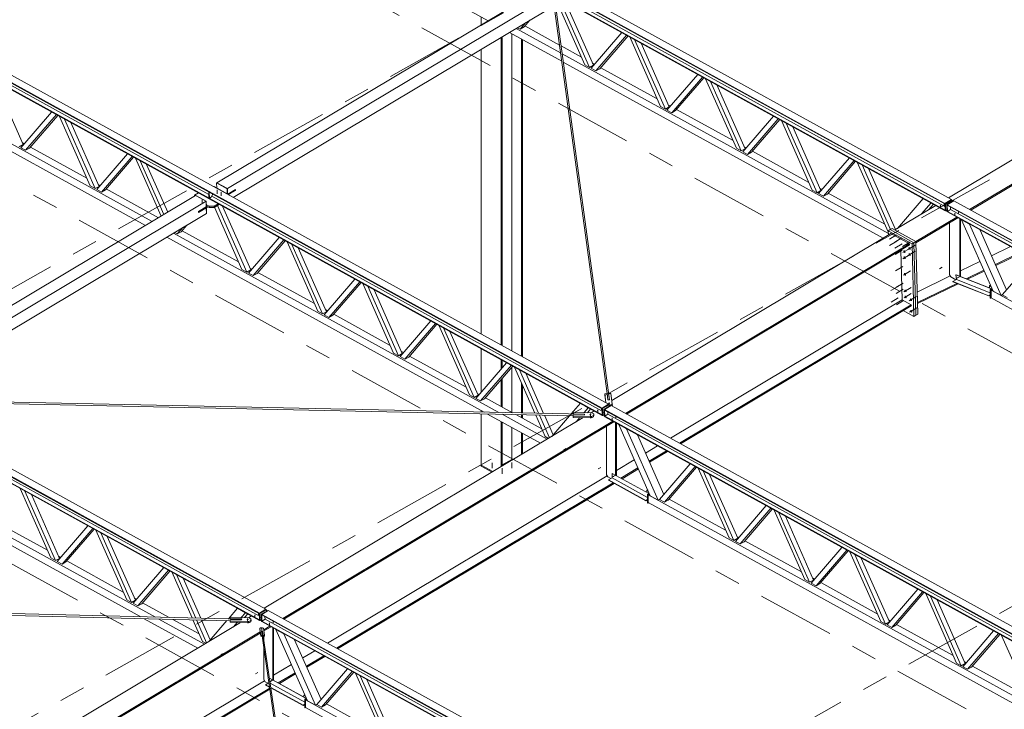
# Model space of a CAD drawing. Header units: millimetres. Extents: x -260 to 160, y -50 to 247.
# Tile 36 of 74: x -24 to 14, y 52 to 78. Entities that reach past the tile are written whole.
import ezdxf

# ---------------------------------------------------------------- set-up
doc = ezdxf.new("R2010")
doc.units = ezdxf.units.MM
for name, pattern in [('XKITLINE00', [0]), ('XKITLINE02', [4, 2, -2]), ('XKITLINE03', [6, 3, -1, 1, -1])]:
    doc.linetypes.add(name, pattern=pattern)
for name, color, linetype, lineweight in [('Element', 2, 'Continuous', 0), ('Spoina', 1, 'Continuous', 0), ('Śruba', 3, 'Continuous', 0)]:
    doc.layers.add(name, color=color, linetype=linetype, lineweight=lineweight)

msp = doc.modelspace()

# ---------------------------------------------------------------- hatches: boundary and pattern name
at = {"layer": 'Śruba'}
for points in [[(11.346, 71.224), (11.341, 71.224), (11.337, 71.226), (11.333, 71.227), (11.33, 71.229), (11.328, 71.232), (11.326, 71.234), (11.326, 71.237), (11.326, 71.24), (11.327, 71.243), (11.33, 71.245), (11.333, 71.248), (11.336, 71.249), (11.341, 71.251), (11.345, 71.252), (11.35, 71.252), (11.355, 71.252), (11.36, 71.251), (11.364, 71.25), (11.368, 71.248), (11.371, 71.246), (11.374, 71.244), (11.375, 71.241), (11.376, 71.239), (11.375, 71.236), (11.374, 71.233), (11.372, 71.23), (11.369, 71.228), (11.365, 71.226), (11.361, 71.225), (11.356, 71.224), (11.351, 71.224)], [(11.904, 70.916), (11.899, 70.917), (11.895, 70.918), (11.891, 70.92), (11.888, 70.922), (11.886, 70.924), (11.884, 70.927), (11.884, 70.93), (11.884, 70.933), (11.885, 70.935), (11.888, 70.938), (11.891, 70.94), (11.894, 70.942), (11.899, 70.944), (11.903, 70.944), (11.908, 70.945), (11.913, 70.945), (11.918, 70.944), (11.922, 70.943), (11.926, 70.941), (11.929, 70.939), (11.932, 70.937), (11.933, 70.934), (11.934, 70.931), (11.933, 70.928), (11.932, 70.926), (11.93, 70.923), (11.927, 70.921), (11.923, 70.919), (11.919, 70.918), (11.914, 70.917), (11.909, 70.916)], [(9.996, 69.483), (10, 69.472), (10.003, 69.462), (10.004, 69.453), (10.003, 69.444), (10.001, 69.437), (9.997, 69.431), (9.992, 69.427), (9.986, 69.424), (9.979, 69.424), (9.972, 69.426), (9.964, 69.429), (9.956, 69.434), (9.948, 69.441), (9.941, 69.45), (9.935, 69.459), (9.93, 69.469), (9.926, 69.479), (9.923, 69.489), (9.923, 69.498), (9.923, 69.507), (9.925, 69.515), (9.929, 69.52), (9.934, 69.525), (9.94, 69.527), (9.947, 69.527), (9.954, 69.526), (9.962, 69.522), (9.97, 69.517), (9.978, 69.51), (9.985, 69.502), (9.991, 69.492)], [(10.193, 69.605), (10.197, 69.595), (10.199, 69.585), (10.2, 69.575), (10.2, 69.566), (10.198, 69.559), (10.194, 69.553), (10.189, 69.549), (10.183, 69.546), (10.176, 69.546), (10.169, 69.548), (10.161, 69.551), (10.153, 69.557), (10.145, 69.564), (10.138, 69.572), (10.132, 69.581), (10.126, 69.591), (10.123, 69.601), (10.12, 69.611), (10.119, 69.621), (10.12, 69.629), (10.122, 69.637), (10.126, 69.643), (10.13, 69.647), (10.136, 69.649), (10.143, 69.65), (10.151, 69.648), (10.159, 69.644), (10.167, 69.639), (10.175, 69.632), (10.182, 69.624), (10.188, 69.615)], [(10.199, 69.371), (10.203, 69.361), (10.206, 69.351), (10.207, 69.341), (10.206, 69.332), (10.204, 69.325), (10.2, 69.319), (10.195, 69.315), (10.189, 69.313), (10.182, 69.312), (10.175, 69.314), (10.167, 69.317), (10.159, 69.323), (10.151, 69.33), (10.144, 69.338), (10.138, 69.347), (10.133, 69.357), (10.129, 69.367), (10.126, 69.377), (10.125, 69.387), (10.126, 69.395), (10.128, 69.403), (10.132, 69.409), (10.137, 69.413), (10.143, 69.415), (10.15, 69.416), (10.157, 69.414), (10.165, 69.41), (10.173, 69.405), (10.181, 69.398), (10.188, 69.39), (10.194, 69.381)], [(10.003, 69.249), (10.007, 69.238), (10.009, 69.228), (10.01, 69.219), (10.009, 69.21), (10.007, 69.203), (10.004, 69.197), (9.999, 69.193), (9.993, 69.19), (9.986, 69.19), (9.978, 69.192), (9.97, 69.195), (9.962, 69.201), (9.955, 69.207), (9.948, 69.216), (9.941, 69.225), (9.936, 69.235), (9.932, 69.245), (9.93, 69.255), (9.929, 69.265), (9.929, 69.273), (9.932, 69.281), (9.935, 69.287), (9.94, 69.291), (9.946, 69.293), (9.953, 69.293), (9.961, 69.292), (9.969, 69.288), (9.977, 69.283), (9.984, 69.276), (9.991, 69.268), (9.998, 69.259)], [(10.02, 68.611), (10.024, 68.601), (10.026, 68.591), (10.027, 68.581), (10.027, 68.573), (10.024, 68.565), (10.021, 68.559), (10.016, 68.555), (10.01, 68.553), (10.003, 68.553), (9.995, 68.554), (9.987, 68.558), (9.979, 68.563), (9.972, 68.57), (9.965, 68.578), (9.958, 68.588), (9.953, 68.597), (9.949, 68.608), (9.947, 68.618), (9.946, 68.627), (9.947, 68.636), (9.949, 68.643), (9.952, 68.649), (9.957, 68.653), (9.963, 68.656), (9.97, 68.656), (9.978, 68.654), (9.986, 68.651), (9.994, 68.646), (10.001, 68.639), (10.008, 68.63), (10.015, 68.621)], [(12.023, 68.472), (12.024, 68.468), (12.025, 68.463), (12.025, 68.459), (12.025, 68.455), (12.024, 68.452), (12.022, 68.449), (12.02, 68.447), (12.017, 68.446), (12.014, 68.446), (12.011, 68.447), (12.007, 68.449), (12.004, 68.451), (12, 68.454), (11.997, 68.458), (11.995, 68.462), (11.993, 68.466), (11.991, 68.471), (11.99, 68.475), (11.99, 68.48), (11.99, 68.483), (11.991, 68.487), (11.993, 68.489), (11.995, 68.491), (11.998, 68.492), (12.001, 68.492), (12.005, 68.491), (12.008, 68.49), (12.012, 68.487), (12.015, 68.484), (12.018, 68.481), (12.021, 68.476)], [(10.037, 67.974), (10.041, 67.964), (10.043, 67.954), (10.044, 67.944), (10.044, 67.935), (10.042, 67.928), (10.038, 67.922), (10.033, 67.918), (10.027, 67.915), (10.02, 67.915), (10.012, 67.917), (10.005, 67.92), (9.997, 67.926), (9.989, 67.933), (9.982, 67.941), (9.976, 67.95), (9.97, 67.96), (9.967, 67.97), (9.964, 67.98), (9.963, 67.99), (9.964, 67.998), (9.966, 68.006), (9.969, 68.012), (9.974, 68.016), (9.98, 68.018), (9.987, 68.019), (9.995, 68.017), (10.003, 68.013), (10.011, 68.008), (10.018, 68.001), (10.026, 67.993), (10.032, 67.984)], [(13.311, 67.968), (13.312, 67.963), (13.313, 67.959), (13.314, 67.954), (13.313, 67.951), (13.312, 67.947), (13.31, 67.945), (13.308, 67.943), (13.305, 67.942), (13.302, 67.942), (13.299, 67.943), (13.295, 67.944), (13.292, 67.947), (13.289, 67.95), (13.286, 67.953), (13.283, 67.957), (13.281, 67.962), (13.279, 67.966), (13.278, 67.971), (13.278, 67.975), (13.279, 67.979), (13.28, 67.982), (13.281, 67.985), (13.284, 67.986), (13.286, 67.987), (13.289, 67.988), (13.293, 67.987), (13.296, 67.985), (13.3, 67.983), (13.303, 67.98), (13.306, 67.976), (13.309, 67.972)], [(10.043, 67.74), (10.047, 67.73), (10.05, 67.72), (10.051, 67.71), (10.05, 67.701), (10.048, 67.694), (10.044, 67.688), (10.039, 67.684), (10.033, 67.682), (10.026, 67.681), (10.019, 67.683), (10.011, 67.686), (10.003, 67.692), (9.995, 67.699), (9.988, 67.707), (9.982, 67.716), (9.977, 67.726), (9.973, 67.736), (9.97, 67.746), (9.969, 67.756), (9.97, 67.764), (9.972, 67.772), (9.976, 67.778), (9.981, 67.782), (9.987, 67.784), (9.994, 67.785), (10.001, 67.783), (10.009, 67.779), (10.017, 67.774), (10.025, 67.767), (10.032, 67.759), (10.038, 67.75)], [(10.246, 67.628), (10.25, 67.618), (10.253, 67.608), (10.254, 67.598), (10.253, 67.59), (10.251, 67.582), (10.247, 67.576), (10.242, 67.572), (10.236, 67.57), (10.229, 67.569), (10.222, 67.571), (10.214, 67.575), (10.206, 67.58), (10.198, 67.587), (10.191, 67.595), (10.185, 67.604), (10.18, 67.614), (10.176, 67.624), (10.173, 67.634), (10.172, 67.644), (10.173, 67.653), (10.175, 67.66), (10.179, 67.666), (10.184, 67.67), (10.19, 67.673), (10.197, 67.673), (10.204, 67.671), (10.212, 67.668), (10.22, 67.662), (10.228, 67.655), (10.235, 67.647), (10.241, 67.638)], [(10.258, 67.189), (10.262, 67.179), (10.264, 67.169), (10.265, 67.16), (10.265, 67.151), (10.263, 67.144), (10.259, 67.138), (10.254, 67.134), (10.248, 67.131), (10.241, 67.131), (10.233, 67.132), (10.226, 67.136), (10.218, 67.141), (10.21, 67.148), (10.203, 67.157), (10.197, 67.166), (10.191, 67.176), (10.188, 67.186), (10.185, 67.196), (10.184, 67.205), (10.185, 67.214), (10.187, 67.221), (10.19, 67.227), (10.195, 67.232), (10.201, 67.234), (10.208, 67.234), (10.216, 67.233), (10.224, 67.229), (10.232, 67.224), (10.239, 67.217), (10.247, 67.209), (10.253, 67.199)], [(-1.854, 63.341), (-1.859, 63.342), (-1.863, 63.343), (-1.867, 63.345), (-1.87, 63.347), (-1.873, 63.35), (-1.874, 63.352), (-1.875, 63.355), (-1.874, 63.358), (-1.873, 63.361), (-1.871, 63.363), (-1.868, 63.365), (-1.864, 63.367), (-1.86, 63.369), (-1.855, 63.37), (-1.85, 63.37), (-1.845, 63.37), (-1.84, 63.369), (-1.836, 63.368), (-1.832, 63.366), (-1.829, 63.364), (-1.827, 63.362), (-1.825, 63.359), (-1.825, 63.356), (-1.825, 63.354), (-1.826, 63.351), (-1.829, 63.348), (-1.832, 63.346), (-1.835, 63.344), (-1.84, 63.343), (-1.844, 63.342), (-1.849, 63.341)], [(-1.415, 63.612), (-1.423, 63.613), (-1.43, 63.615), (-1.436, 63.618), (-1.441, 63.621), (-1.444, 63.625), (-1.447, 63.629), (-1.448, 63.633), (-1.447, 63.638), (-1.445, 63.642), (-1.441, 63.646), (-1.437, 63.649), (-1.431, 63.652), (-1.424, 63.655), (-1.417, 63.656), (-1.409, 63.657), (-1.401, 63.657), (-1.394, 63.655), (-1.387, 63.654), (-1.381, 63.651), (-1.376, 63.648), (-1.372, 63.644), (-1.37, 63.64), (-1.369, 63.635), (-1.37, 63.631), (-1.372, 63.627), (-1.375, 63.623), (-1.38, 63.619), (-1.386, 63.616), (-1.393, 63.614), (-1.4, 63.612), (-1.408, 63.612)], [(-2.138, 63.177), (-2.145, 63.178), (-2.152, 63.18), (-2.158, 63.183), (-2.163, 63.186), (-2.167, 63.19), (-2.169, 63.194), (-2.17, 63.198), (-2.169, 63.203), (-2.167, 63.207), (-2.164, 63.211), (-2.159, 63.215), (-2.153, 63.218), (-2.146, 63.22), (-2.139, 63.221), (-2.131, 63.222), (-2.124, 63.222), (-2.116, 63.221), (-2.11, 63.219), (-2.104, 63.216), (-2.099, 63.213), (-2.095, 63.209), (-2.092, 63.205), (-2.092, 63.201), (-2.092, 63.196), (-2.094, 63.192), (-2.098, 63.188), (-2.103, 63.184), (-2.109, 63.181), (-2.115, 63.179), (-2.123, 63.178), (-2.13, 63.177)], [(-1.296, 63.034), (-1.301, 63.035), (-1.305, 63.036), (-1.309, 63.038), (-1.312, 63.04), (-1.315, 63.042), (-1.316, 63.045), (-1.317, 63.048), (-1.316, 63.05), (-1.315, 63.053), (-1.313, 63.056), (-1.31, 63.058), (-1.306, 63.06), (-1.301, 63.061), (-1.297, 63.062), (-1.292, 63.063), (-1.287, 63.063), (-1.282, 63.062), (-1.278, 63.061), (-1.274, 63.059), (-1.271, 63.057), (-1.269, 63.054), (-1.267, 63.052), (-1.267, 63.049), (-1.267, 63.046), (-1.268, 63.043), (-1.271, 63.041), (-1.274, 63.039), (-1.277, 63.037), (-1.282, 63.035), (-1.286, 63.034), (-1.291, 63.034)], [(-1.228, 60.823), (-1.227, 60.818), (-1.226, 60.814), (-1.226, 60.81), (-1.226, 60.806), (-1.227, 60.802), (-1.229, 60.8), (-1.231, 60.798), (-1.234, 60.797), (-1.237, 60.797), (-1.24, 60.798), (-1.244, 60.799), (-1.247, 60.802), (-1.251, 60.805), (-1.254, 60.809), (-1.256, 60.813), (-1.258, 60.817), (-1.26, 60.822), (-1.261, 60.826), (-1.261, 60.83), (-1.261, 60.834), (-1.26, 60.837), (-1.258, 60.84), (-1.256, 60.842), (-1.253, 60.843), (-1.25, 60.843), (-1.246, 60.842), (-1.243, 60.84), (-1.239, 60.838), (-1.236, 60.835), (-1.233, 60.831), (-1.23, 60.827)], [(0.111, 60.085), (0.112, 60.081), (0.113, 60.076), (0.113, 60.072), (0.113, 60.068), (0.112, 60.065), (0.11, 60.062), (0.108, 60.061), (0.105, 60.06), (0.102, 60.06), (0.099, 60.06), (0.095, 60.062), (0.092, 60.064), (0.088, 60.067), (0.085, 60.071), (0.083, 60.075), (0.081, 60.08), (0.079, 60.084), (0.078, 60.089), (0.078, 60.093), (0.078, 60.097), (0.079, 60.1), (0.081, 60.102), (0.083, 60.104), (0.086, 60.105), (0.089, 60.105), (0.093, 60.105), (0.096, 60.103), (0.099, 60.101), (0.103, 60.097), (0.106, 60.094), (0.108, 60.09)], [(-15.054, 55.452), (-15.059, 55.452), (-15.063, 55.453), (-15.067, 55.455), (-15.07, 55.457), (-15.073, 55.46), (-15.074, 55.462), (-15.075, 55.465), (-15.074, 55.468), (-15.073, 55.471), (-15.071, 55.473), (-15.068, 55.475), (-15.064, 55.477), (-15.06, 55.479), (-15.055, 55.48), (-15.05, 55.48), (-15.045, 55.48), (-15.04, 55.479), (-15.036, 55.478), (-15.032, 55.476), (-15.029, 55.474), (-15.027, 55.472), (-15.025, 55.469), (-15.025, 55.466), (-15.025, 55.464), (-15.026, 55.461), (-15.029, 55.458), (-15.032, 55.456), (-15.035, 55.454), (-15.04, 55.453), (-15.044, 55.452), (-15.049, 55.451)], [(-15.337, 55.287), (-15.344, 55.289), (-15.351, 55.29), (-15.357, 55.293), (-15.362, 55.296), (-15.366, 55.3), (-15.368, 55.304), (-15.369, 55.309), (-15.369, 55.313), (-15.366, 55.317), (-15.363, 55.321), (-15.358, 55.325), (-15.352, 55.328), (-15.346, 55.33), (-15.338, 55.332), (-15.331, 55.332), (-15.323, 55.332), (-15.315, 55.331), (-15.309, 55.329), (-15.303, 55.326), (-15.298, 55.323), (-15.294, 55.319), (-15.292, 55.315), (-15.291, 55.311), (-15.291, 55.306), (-15.293, 55.302), (-15.297, 55.298), (-15.302, 55.295), (-15.308, 55.292), (-15.314, 55.289), (-15.322, 55.288), (-15.329, 55.287)], [(-14.496, 55.144), (-14.501, 55.145), (-14.505, 55.146), (-14.509, 55.148), (-14.512, 55.15), (-14.515, 55.152), (-14.516, 55.155), (-14.517, 55.158), (-14.516, 55.161), (-14.515, 55.163), (-14.513, 55.166), (-14.51, 55.168), (-14.506, 55.17), (-14.502, 55.171), (-14.497, 55.172), (-14.492, 55.173), (-14.487, 55.173), (-14.482, 55.172), (-14.478, 55.171), (-14.474, 55.169), (-14.471, 55.167), (-14.469, 55.165), (-14.467, 55.162), (-14.467, 55.159), (-14.467, 55.156), (-14.468, 55.154), (-14.471, 55.151), (-14.474, 55.149), (-14.477, 55.147), (-14.482, 55.145), (-14.486, 55.144), (-14.491, 55.144)], [(-14.791, 54.942), (-14.796, 54.942), (-14.8, 54.944), (-14.804, 54.945), (-14.807, 54.947), (-14.81, 54.95), (-14.811, 54.952), (-14.812, 54.955), (-14.811, 54.958), (-14.81, 54.961), (-14.808, 54.963), (-14.805, 54.966), (-14.801, 54.968), (-14.797, 54.969), (-14.792, 54.97), (-14.787, 54.97), (-14.782, 54.97), (-14.778, 54.969), (-14.773, 54.968), (-14.769, 54.967), (-14.766, 54.964), (-14.764, 54.962), (-14.762, 54.959), (-14.762, 54.957), (-14.762, 54.954), (-14.764, 54.951), (-14.766, 54.949), (-14.769, 54.946), (-14.773, 54.944), (-14.777, 54.943), (-14.782, 54.942), (-14.786, 54.942)], [(-14.429, 52.94), (-14.427, 52.936), (-14.426, 52.932), (-14.426, 52.927), (-14.426, 52.923), (-14.427, 52.92), (-14.429, 52.918), (-14.431, 52.916), (-14.434, 52.915), (-14.437, 52.915), (-14.441, 52.915), (-14.444, 52.917), (-14.448, 52.919), (-14.451, 52.923), (-14.454, 52.926), (-14.456, 52.93), (-14.459, 52.935), (-14.46, 52.939), (-14.461, 52.944), (-14.461, 52.948), (-14.461, 52.952), (-14.46, 52.955), (-14.458, 52.958), (-14.456, 52.959), (-14.453, 52.96), (-14.45, 52.961), (-14.447, 52.96), (-14.443, 52.958), (-14.44, 52.956), (-14.436, 52.953), (-14.433, 52.949), (-14.431, 52.945)], [(-13.09, 52.203), (-13.088, 52.199), (-13.087, 52.194), (-13.087, 52.19), (-13.087, 52.186), (-13.088, 52.183), (-13.09, 52.18), (-13.092, 52.178), (-13.095, 52.177), (-13.098, 52.177), (-13.102, 52.178), (-13.105, 52.18), (-13.109, 52.182), (-13.112, 52.185), (-13.115, 52.189), (-13.118, 52.193), (-13.12, 52.197), (-13.121, 52.202), (-13.122, 52.206), (-13.122, 52.211), (-13.122, 52.214), (-13.121, 52.218), (-13.119, 52.22), (-13.117, 52.222), (-13.114, 52.223), (-13.111, 52.223), (-13.108, 52.222), (-13.104, 52.221), (-13.101, 52.218), (-13.097, 52.215), (-13.094, 52.212), (-13.092, 52.207)]]:
    msp.add_hatch(color=256, dxfattribs=at).paths.add_polyline_path(points, flags=17)

# ---------------------------------------------------------------- linework, layer by layer
at = {"layer": 'Element', "linetype": 'XKITLINE00', "lineweight": 0}
for p, q in [((11.522, 71.334), (-18.823, 88.046)), ((11.522, 71.31), (-18.823, 88.023)), ((-18.572, 88.196), (11.773, 71.484)), ((11.529, 71.076), (-18.816, 87.789)), ((11.529, 71.053), (-18.816, 87.765)), ((-1.679, 63.451), (-32.024, 80.164)), ((-1.678, 63.428), (-32.023, 80.14)), ((-31.772, 80.314), (-1.427, 63.602)), ((-1.672, 63.194), (-32.017, 79.906)), ((-1.671, 63.171), (-32.016, 79.883)), ((-31.897, 79.978), (-16.827, 71.678)), ((-16.513, 72.129), (-4.137, 79.519)), ((-3.731, 79.296), (-16.107, 71.906)), ((-8.214, 79.548), (-6.068, 78.366)), ((-3.541, 79.513), (11.525, 71.215)), ((-1.401, 63.768), (-3.486, 79.071)), ((-2.348, 76.67), (-3.386, 79.018)), ((-2.164, 76.569), (-3.297, 79.132)), ((-3.099, 79.109), (-2.013, 76.653)), ((-3.719, 78.828), (-15.884, 71.564)), ((-6.331, 78.209), (-6.331, 78.511)), ((-1.491, 64.009), (-3.509, 78.824)), ((11.661, 71.545), (23.801, 78.799)), ((12.473, 71.098), (25.184, 78.694)), ((12.514, 71.076), (25.226, 78.671)), ((-4.838, 78.042), (-4.629, 78.285)), ((-4.687, 78.126), (-4.838, 78.042)), ((-4.468, 78.381), (-4.687, 78.126)), ((-4.655, 78.164), (-3.319, 77.429)), ((-5.528, 65.86), (-5.528, 77.747)), ((-5.248, 77.915), (-3.234, 76.806)), ((-5.15, 65.652), (-5.15, 77.861)), ((-4.99, 78.069), (-3.278, 77.127)), ((-4.941, 78.098), (-4.838, 78.042)), ((-2.102, 76.535), (-0.918, 77.908)), ((-1.918, 76.433), (-0.734, 77.807)), ((-0.681, 77.778), (-1.767, 76.518)), ((0.572, 75.062), (-0.612, 77.74)), ((-5.57, 65.883), (-5.57, 77.723)), ((-4.782, 65.449), (-4.782, 77.658)), ((-4.74, 65.426), (-4.74, 77.635)), ((-3.257, 77.395), (-2.479, 76.966)), ((0.757, 74.96), (-0.427, 77.638)), ((-0.179, 77.501), (0.907, 75.045)), ((-6.331, 66.302), (-6.331, 77.268)), ((-3.216, 77.093), (9.345, 70.175)), ((-29.973, 76.677), (-19.009, 70.638)), ((-3.173, 76.771), (9.142, 69.989)), ((-2.164, 76.569), (-2.348, 76.67)), ((-2.013, 76.653), (-2.164, 76.569)), ((-2.045, 76.727), (-1.972, 76.686)), ((-30.34, 76.582), (-19.267, 70.483)), ((-1.918, 76.433), (-2.102, 76.535)), ((-1.767, 76.518), (-1.918, 76.433)), ((-1.734, 76.556), (0.442, 75.357)), ((0.818, 74.927), (2.002, 76.3)), ((-25.06, 76.052), (-23.974, 73.596)), ((1.002, 74.825), (2.186, 76.199)), ((2.239, 76.169), (1.153, 74.91)), ((3.492, 73.454), (2.308, 76.131)), ((3.677, 73.352), (2.493, 76.03)), ((2.742, 75.893), (3.828, 73.437)), ((0.875, 75.119), (0.949, 75.078)), ((-24.063, 73.477), (-22.879, 74.851)), ((-23.879, 73.376), (-22.695, 74.749)), ((-22.642, 74.72), (-23.728, 73.46)), ((0.757, 74.96), (0.572, 75.062)), ((0.907, 75.045), (0.757, 74.96)), ((1.002, 74.825), (0.818, 74.927)), ((1.153, 74.91), (1.002, 74.825)), ((1.186, 74.948), (3.362, 73.749)), ((-21.389, 72.005), (-22.573, 74.682)), ((-21.204, 71.903), (-22.388, 74.581)), ((-22.139, 74.444), (-21.053, 71.988)), ((3.738, 73.318), (4.922, 74.692)), ((3.922, 73.217), (5.106, 74.59)), ((5.159, 74.561), (4.073, 73.301)), ((6.413, 71.845), (5.229, 74.523)), ((6.597, 71.744), (5.413, 74.421)), ((5.662, 74.284), (6.748, 71.828)), ((-23.974, 73.596), (-24.124, 73.511)), ((-24.006, 73.67), (-23.932, 73.629)), ((-23.879, 73.376), (-24.063, 73.477)), ((-23.728, 73.46), (-23.879, 73.376)), ((-23.695, 73.498), (-21.519, 72.3)), ((-21.143, 71.869), (-19.959, 73.243)), ((3.677, 73.352), (3.492, 73.454)), ((3.828, 73.437), (3.677, 73.352)), ((3.922, 73.217), (3.738, 73.318)), ((3.795, 73.511), (3.869, 73.47)), ((4.073, 73.301), (3.922, 73.217)), ((4.106, 73.339), (6.282, 72.141)), ((-20.959, 71.768), (-19.775, 73.141)), ((-19.722, 73.112), (-20.808, 71.852)), ((-18.666, 70.843), (-19.652, 73.074)), ((-18.556, 70.909), (-19.468, 72.972)), ((-18.407, 70.998), (-19.219, 72.835)), ((6.658, 71.71), (7.842, 73.084)), ((6.843, 71.609), (8.027, 72.982)), ((8.079, 72.953), (6.994, 71.693)), ((9.333, 70.237), (8.149, 72.915)), ((9.43, 70.332), (8.333, 72.813)), ((-44.972, 72.424), (-14.627, 55.712)), ((9.621, 70.326), (8.582, 72.676)), ((-14.879, 55.561), (-45.224, 72.274)), ((-14.878, 55.538), (-45.223, 72.25)), ((-21.086, 72.061), (-21.012, 72.021)), ((-16.523, 72.123), (-16.513, 72.129)), ((-16.117, 71.9), (-16.523, 72.123)), ((-16.518, 71.925), (-16.523, 72.123)), ((-16.107, 71.906), (-16.513, 72.129)), ((-16.107, 71.906), (-16.513, 72.129)), ((-14.872, 55.304), (-45.217, 72.017)), ((-44.907, 71.823), (-14.871, 55.281)), ((-21.204, 71.903), (-21.389, 72.005)), ((-21.053, 71.988), (-21.204, 71.903)), ((-20.959, 71.768), (-21.143, 71.869)), ((-20.808, 71.852), (-20.959, 71.768)), ((-20.775, 71.89), (-18.765, 70.783)), ((-17.375, 71.646), (-17.224, 71.736)), ((-16.823, 71.541), (-16.829, 71.772)), ((-16.809, 71.761), (-16.803, 71.53)), ((-16.686, 71.659), (-16.687, 71.694)), ((-16.641, 71.98), (-16.62, 71.981)), ((-16.62, 71.981), (-16.062, 71.674)), ((-16.117, 71.9), (-16.107, 71.906)), ((-16.112, 71.701), (-16.117, 71.9)), ((-16.102, 71.695), (-16.107, 71.906)), ((-16.102, 71.695), (-16.107, 71.906)), ((-15.8, 71.869), (-16.096, 71.693)), ((-15.804, 71.837), (-16.07, 71.678)), ((-15.799, 71.834), (-16.065, 71.675)), ((-16.062, 71.661), (-16.062, 71.674)), ((-16.062, 71.674), (-16.062, 71.661)), ((-15.805, 71.867), (-15.804, 71.837)), ((-15.804, 71.837), (-15.799, 71.834)), ((-15.799, 71.834), (-15.8, 71.869)), ((6.597, 71.744), (6.413, 71.845)), ((6.748, 71.828), (6.597, 71.744)), ((6.843, 71.609), (6.658, 71.71)), ((6.715, 71.902), (6.789, 71.862)), ((6.994, 71.693), (6.843, 71.609)), ((7.026, 71.731), (9.202, 70.533)), ((-29.713, 64.24), (-17.338, 71.637)), ((-16.932, 71.413), (-29.307, 64.016)), ((-17.374, 71.615), (-17.375, 71.646)), ((-17.327, 71.643), (-17.338, 71.637)), ((-16.932, 71.413), (-17.338, 71.637)), ((-17.338, 71.637), (-16.932, 71.413)), ((-16.922, 71.419), (-17.327, 71.643)), ((-16.922, 71.419), (-16.932, 71.413)), ((-16.926, 71.197), (-16.932, 71.413)), ((-16.932, 71.413), (-16.926, 71.197)), ((-16.916, 71.203), (-16.922, 71.419)), ((-16.823, 71.541), (-16.803, 71.53)), ((-16.803, 71.53), (-16.735, 71.571)), ((-16.735, 71.571), (-16.686, 71.659)), ((-16.711, 71.614), (-1.675, 63.333)), ((-16.463, 71.317), (-16.614, 71.227)), ((-16.422, 71.295), (-16.613, 71.18)), ((10.683, 71.519), (9.692, 70.368)), ((10.991, 71.35), (10.626, 70.927)), ((10.683, 71.519), (10.991, 71.35)), ((10.683, 71.519), (10.683, 71.519)), ((10.894, 71.087), (11.079, 71.301)), ((10.991, 71.35), (10.991, 71.35)), ((11.773, 71.484), (11.522, 71.334)), ((11.522, 71.325), (11.773, 71.475)), ((11.522, 71.334), (11.522, 71.31)), ((11.529, 71.062), (11.522, 71.325)), ((11.542, 71.314), (11.522, 71.325)), ((11.794, 71.464), (11.542, 71.314)), ((11.549, 71.05), (11.542, 71.314)), ((11.593, 71.286), (11.844, 71.436)), ((11.6, 71.023), (11.593, 71.286)), ((11.593, 71.286), (11.613, 71.275)), ((11.613, 71.283), (11.864, 71.433)), ((11.773, 71.475), (11.773, 71.484)), ((11.773, 71.475), (11.794, 71.464)), ((11.795, 71.406), (11.794, 71.464)), ((11.844, 71.436), (11.857, 71.429)), ((11.864, 71.433), (39.699, 56.104)), ((-16.919, 70.946), (-28.808, 63.839)), ((-17.227, 70.987), (-16.865, 71.204)), ((-16.926, 71.197), (-17.227, 71.017)), ((-17.227, 71.017), (-17.226, 70.982)), ((-17.226, 70.982), (-16.925, 71.162)), ((-16.93, 71.165), (-16.925, 71.162)), ((-16.93, 71.165), (-16.925, 71.162)), ((-16.926, 71.197), (-16.916, 71.203)), ((-16.925, 71.162), (-16.915, 71.168)), ((-16.925, 71.162), (-16.919, 70.946)), ((-16.925, 71.162), (-16.919, 70.946)), ((-16.92, 71.171), (-16.915, 71.168)), ((-16.919, 70.946), (-16.909, 70.952)), ((-16.816, 71.223), (-16.918, 71.279)), ((-16.917, 71.232), (-16.815, 71.176)), ((-16.916, 71.209), (-16.896, 71.221)), ((-16.915, 71.168), (-16.909, 70.952)), ((-16.614, 71.227), (-16.816, 71.223)), ((-16.815, 71.176), (-16.816, 71.223)), ((-16.613, 71.18), (-16.815, 71.176)), ((-16.613, 71.18), (-16.614, 71.227)), ((-15.548, 68.788), (-16.608, 71.184)), ((-15.364, 68.686), (-16.497, 71.249)), ((-16.299, 71.227), (-15.213, 68.771)), ((9.597, 70.312), (11.169, 71.251)), ((11.529, 71.053), (11.529, 71.076)), ((11.549, 71.05), (11.529, 71.062)), ((11.537, 71.057), (11.529, 71.053)), ((11.599, 71.08), (11.549, 71.05)), ((11.6, 71.023), (11.62, 71.011)), ((39.447, 55.954), (11.613, 71.283)), ((11.613, 71.283), (11.614, 71.26)), ((11.62, 71.011), (11.613, 71.275)), ((39.448, 55.93), (11.614, 71.26)), ((11.739, 71.097), (11.62, 71.026)), ((39.454, 55.697), (11.62, 71.026)), ((11.62, 71.026), (11.621, 71.003)), ((39.455, 55.673), (11.621, 71.003)), ((11.737, 71.192), (11.739, 71.097)), ((11.739, 71.097), (39.45, 55.836)), ((10.406, 69.863), (11.981, 70.804)), ((10.407, 69.816), (12.022, 70.781)), ((11.702, 70.59), (11.702, 68.588)), ((12.093, 68.533), (12.093, 70.743)), ((12.123, 68.521), (12.123, 70.726)), ((12.159, 70.706), (12.467, 70.537)), ((12.159, 70.706), (12.159, 70.706)), ((12.159, 70.706), (13.376, 67.955)), ((12.467, 70.537), (13.683, 67.785)), ((12.467, 70.537), (12.467, 70.537)), ((-18.189, 70.186), (-5.661, 63.287)), ((-18.14, 70.216), (-18.038, 70.159)), ((-18.038, 70.159), (-17.83, 70.401)), ((-17.887, 70.244), (-18.038, 70.159)), ((-17.669, 70.497), (-17.887, 70.244)), ((-17.855, 70.282), (-15.679, 69.083)), ((-1.305, 63.745), (9.445, 70.17)), ((9.343, 70.231), (9.333, 70.237)), ((9.417, 70.324), (9.342, 70.279)), ((9.342, 70.279), (10.255, 69.776)), ((9.342, 70.279), (9.346, 70.111)), ((9.417, 70.324), (9.493, 70.369)), ((9.417, 70.324), (10.33, 69.821)), ((9.417, 70.324), (10.33, 69.821)), ((9.445, 70.17), (10.155, 69.779)), ((9.493, 70.369), (10.406, 69.866)), ((13.899, 68.006), (12.881, 70.308)), ((-18.448, 70.032), (-6.222, 63.299)), ((-15.303, 68.653), (-14.119, 70.026)), ((-15.118, 68.551), (-13.934, 69.925)), ((-13.881, 69.895), (-14.967, 68.636)), ((-12.628, 67.18), (-13.812, 69.857)), ((-0.778, 63.244), (10.155, 69.779)), ((10.156, 69.732), (10.155, 69.779)), ((10.255, 69.776), (10.33, 69.821)), ((10.33, 66.981), (10.255, 69.776)), ((10.33, 69.821), (10.406, 69.866)), ((10.405, 67.026), (10.33, 69.821)), ((10.33, 69.821), (10.405, 67.026)), ((10.406, 69.866), (10.481, 67.071)), ((-12.444, 67.078), (-13.628, 69.756)), ((-13.379, 69.619), (-12.293, 67.163)), ((-0.737, 63.221), (10.156, 69.732)), ((9.87, 67.625), (9.819, 69.531)), ((13.32, 69.316), (14.043, 69.668)), ((13.468, 68.982), (14.434, 69.453)), ((13.485, 68.943), (14.48, 69.428)), ((12.123, 68.732), (12.871, 69.097)), ((13.733, 67.814), (14.917, 69.187)), ((-15.364, 68.686), (-15.548, 68.788)), ((-15.213, 68.771), (-15.364, 68.686)), ((-15.118, 68.551), (-15.303, 68.653)), ((-15.246, 68.845), (-15.172, 68.804)), ((-14.967, 68.636), (-15.118, 68.551)), ((-14.935, 68.674), (-12.759, 67.475)), ((12.344, 68.435), (13.018, 68.763)), ((12.398, 68.413), (13.036, 68.724)), ((-12.382, 67.044), (-11.198, 68.418)), ((-12.198, 66.943), (-11.014, 68.316)), ((-10.961, 68.287), (-12.047, 67.027)), ((10.458, 67.921), (11.73, 68.541)), ((10.469, 67.52), (11.976, 68.255)), ((11.702, 68.588), (11.753, 68.501)), ((11.753, 68.501), (11.948, 68.394)), ((11.967, 68.404), (11.823, 68.324)), ((13.212, 67.78), (11.823, 68.324)), ((11.823, 68.324), (11.824, 68.315)), ((13.213, 67.771), (11.824, 68.315)), ((11.955, 68.587), (11.947, 68.583)), ((11.947, 68.583), (13.322, 68.044)), ((11.947, 68.583), (11.967, 68.404)), ((11.955, 68.587), (13.33, 68.048)), ((11.967, 68.404), (13.269, 67.894)), ((-9.708, 65.571), (-10.892, 68.249)), ((-9.523, 65.47), (-10.707, 68.147)), ((-10.459, 68.01), (-9.373, 65.554)), ((10.47, 67.473), (12.03, 68.234)), ((13.24, 68.167), (13.27, 68.184)), ((13.295, 68.137), (13.24, 68.167)), ((13.24, 68.167), (13.24, 68.084)), ((13.269, 68.014), (13.333, 68.05)), ((13.269, 67.688), (13.269, 68.014)), ((13.269, 68.014), (13.284, 68.006)), ((13.27, 68.184), (13.276, 68.181)), ((13.284, 68.006), (13.339, 68.037)), ((13.284, 68.006), (13.284, 67.679)), ((13.345, 68.025), (13.297, 67.998)), ((13.297, 67.998), (37.19, 54.839)), ((13.297, 67.998), (13.297, 67.701)), ((13.683, 67.785), (13.376, 67.955)), ((0.948, 62.294), (9.87, 67.625)), ((9.87, 67.625), (10.218, 67.434)), ((13.212, 67.78), (13.269, 67.812)), ((13.213, 67.771), (13.212, 67.78)), ((13.269, 67.802), (13.213, 67.771)), ((13.284, 67.679), (13.269, 67.688)), ((13.284, 67.679), (13.31, 67.694)), ((13.297, 67.701), (36.931, 54.685)), ((13.683, 67.785), (13.733, 67.814)), ((13.918, 67.712), (13.733, 67.814)), ((-12.444, 67.078), (-12.628, 67.18)), ((-12.293, 67.163), (-12.444, 67.078)), ((-12.325, 67.237), (-12.252, 67.196)), ((1.295, 62.102), (10.218, 67.434)), ((1.337, 62.079), (10.219, 67.387)), ((9.918, 67.207), (10.33, 66.981)), ((10.218, 67.434), (10.219, 67.387)), ((-12.198, 66.943), (-12.382, 67.044)), ((-12.047, 67.027), (-12.198, 66.943)), ((-12.014, 67.065), (-9.839, 65.867)), ((-9.462, 65.436), (-8.278, 66.81)), ((10.33, 66.981), (10.405, 67.026)), ((10.405, 67.026), (10.481, 67.071)), ((-9.278, 65.335), (-8.094, 66.708)), ((-8.041, 66.679), (-9.127, 65.419)), ((-6.788, 63.963), (-7.972, 66.641)), ((-6.603, 63.862), (-7.787, 66.539)), ((-7.538, 66.402), (-6.452, 63.946)), ((-9.405, 65.628), (-9.332, 65.588)), ((-6.331, 64.073), (-6.331, 65.737)), ((-9.523, 65.47), (-9.708, 65.571)), ((-9.373, 65.554), (-9.523, 65.47)), ((-9.278, 65.335), (-9.462, 65.436)), ((-9.127, 65.419), (-9.278, 65.335)), ((-9.094, 65.457), (-6.918, 64.259)), ((-5.57, 64.956), (-5.57, 65.318)), ((-5.528, 65.004), (-5.528, 65.295)), ((-6.542, 63.828), (-5.358, 65.201)), ((-6.358, 63.726), (-5.174, 65.1)), ((-5.121, 65.071), (-6.207, 63.811)), ((-5.15, 63.285), (-5.15, 65.037)), ((-4.267, 63.257), (-5.052, 65.033)), ((-4.126, 63.254), (-4.867, 64.931)), ((-5.57, 63.516), (-5.57, 64.55)), ((-5.528, 63.493), (-5.528, 64.598)), ((-3.936, 63.25), (-4.618, 64.794)), ((-4.782, 63.268), (-4.782, 64.422)), ((-4.74, 63.267), (-4.74, 64.329)), ((-29.941, 63.741), (-14.875, 55.443)), ((-29.155, 63.787), (-2.361, 63.217)), ((-28.73, 63.706), (-2.797, 63.155)), ((-6.603, 63.862), (-6.788, 63.963)), ((-6.452, 63.946), (-6.603, 63.862)), ((-6.358, 63.726), (-6.542, 63.828)), ((-6.485, 64.02), (-6.411, 63.979)), ((-6.207, 63.811), (-6.358, 63.726)), ((-6.174, 63.849), (-5.134, 63.276)), ((-1.577, 64.004), (-1.488, 64.009)), ((-1.576, 63.957), (-1.577, 64.004)), ((-1.53, 63.658), (-1.577, 64.004)), ((-1.536, 63.661), (-1.576, 63.957)), ((-1.488, 64.009), (-1.455, 63.765)), ((-1.455, 63.765), (-1.398, 63.768)), ((-1.431, 64.013), (-1.342, 64.019)), ((-1.431, 63.986), (-1.431, 64.013)), ((-1.398, 63.768), (-1.431, 64.013)), ((-1.342, 64.019), (-1.287, 63.611)), ((-6.331, 63.301), (-6.331, 63.359)), ((-2.87, 63.228), (-2.517, 63.637)), ((-2.517, 63.637), (-2.21, 63.467)), ((-2.517, 63.637), (-2.517, 63.637)), ((-2.374, 63.277), (-2.21, 63.467)), ((-2.246, 63.274), (-2.121, 63.419)), ((-2.21, 63.467), (-2.21, 63.467)), ((-2.098, 63.271), (-1.98, 63.341)), ((-1.427, 63.602), (-1.679, 63.451)), ((-1.679, 63.451), (-1.678, 63.428)), ((-1.678, 63.443), (-1.427, 63.593)), ((-1.671, 63.179), (-1.678, 63.443)), ((-1.658, 63.431), (-1.678, 63.443)), ((-1.407, 63.582), (-1.658, 63.431)), ((-1.651, 63.168), (-1.658, 63.431)), ((-1.607, 63.403), (-1.356, 63.554)), ((-1.6, 63.14), (-1.607, 63.403)), ((-1.607, 63.403), (-1.587, 63.392)), ((-1.587, 63.401), (-1.336, 63.551)), ((26.247, 48.072), (-1.587, 63.401)), ((-1.587, 63.401), (-1.587, 63.378)), ((-1.58, 63.129), (-1.587, 63.392)), ((26.248, 48.048), (-1.587, 63.378)), ((-1.427, 63.593), (-1.427, 63.602)), ((-1.427, 63.593), (-1.407, 63.582)), ((-1.405, 63.524), (-1.407, 63.582)), ((-1.352, 63.566), (-1.406, 63.562)), ((-1.356, 63.554), (-1.343, 63.547)), ((-1.287, 63.611), (-1.352, 63.566)), ((-1.352, 63.552), (-1.352, 63.566)), ((-1.336, 63.551), (26.498, 48.222)), ((-1.318, 63.542), (-1.285, 63.564)), ((-1.285, 63.564), (-1.287, 63.611)), ((-14.688, 55.745), (-2.406, 63.087)), ((-13.978, 55.354), (-1.27, 62.95)), ((-6.331, 61.252), (-6.331, 63.23)), ((-6.087, 63.225), (-4.051, 62.103)), ((-5.527, 63.213), (-3.793, 62.258)), ((-4.999, 63.202), (-3.998, 62.65)), ((-4.782, 63.082), (-4.782, 63.197)), ((-4.74, 63.059), (-4.74, 63.196)), ((-3.868, 62.355), (-4.235, 63.185)), ((-3.708, 62.309), (-4.094, 63.182)), ((-3.568, 62.418), (-3.904, 63.178)), ((-3.613, 62.365), (-2.93, 63.157)), ((-2.798, 63.142), (-2.792, 63.193)), ((-2.797, 63.095), (-2.798, 63.142)), ((-2.086, 63.127), (-2.798, 63.142)), ((-2.085, 63.08), (-2.797, 63.095)), ((-2.792, 63.193), (-2.365, 63.184)), ((-2.787, 63.234), (-2.781, 63.285)), ((-2.787, 63.226), (-2.787, 63.234)), ((-2.36, 63.225), (-2.787, 63.234)), ((-2.781, 63.285), (-2.069, 63.27)), ((-2.678, 62.924), (-2.535, 63.089)), ((-2.41, 63.084), (-2.408, 63.087)), ((-2.365, 63.184), (-2.36, 63.225)), ((-2.364, 63.197), (-2.362, 63.211)), ((-2.364, 63.193), (-2.364, 63.197)), ((-2.362, 63.211), (-2.361, 63.217)), ((-2.361, 63.217), (-2.361, 63.216)), ((-2.01, 63.166), (-2.086, 63.127)), ((-2.085, 63.08), (-2.086, 63.127)), ((-2.085, 63.08), (-2.009, 63.119)), ((-2.069, 63.27), (-2.002, 63.228)), ((-2.002, 63.228), (-2.01, 63.166)), ((-2.009, 63.119), (-2.01, 63.166)), ((-2.009, 63.119), (-2.001, 63.181)), ((-2.001, 63.181), (-2.002, 63.228)), ((-1.671, 63.171), (-1.672, 63.194)), ((-1.651, 63.168), (-1.671, 63.179)), ((-1.663, 63.175), (-1.671, 63.171)), ((-1.602, 63.198), (-1.651, 63.168)), ((-1.6, 63.14), (-1.58, 63.129)), ((-1.461, 63.215), (-1.58, 63.144)), ((26.254, 47.814), (-1.58, 63.144)), ((-1.58, 63.144), (-1.58, 63.12)), ((26.255, 47.791), (-1.58, 63.12)), ((-1.463, 63.31), (-1.461, 63.215)), ((-1.461, 63.215), (26.25, 47.953)), ((-13.937, 55.331), (-1.229, 62.927)), ((-5.57, 61.196), (-5.57, 62.94)), ((-5.528, 61.22), (-5.528, 62.917)), ((-5.15, 61.478), (-5.15, 62.708)), ((-1.506, 62.762), (-1.506, 60.889)), ((-1.158, 60.87), (-1.158, 62.888)), ((-1.128, 60.854), (-1.128, 62.872)), ((-1.041, 62.824), (-0.734, 62.654)), ((-1.041, 62.824), (-1.041, 62.824)), ((-1.041, 62.824), (0.176, 60.072)), ((-0.734, 62.654), (-0.734, 62.654)), ((-0.734, 62.654), (0.483, 59.903)), ((-4.782, 61.667), (-4.782, 62.506)), ((-4.74, 61.691), (-4.74, 62.483)), ((-3.744, 62.287), (-3.868, 62.355)), ((0.699, 60.124), (-0.319, 62.426)), ((-0.008, 61.722), (0.456, 61.999)), ((0.132, 61.407), (0.803, 61.808)), ((-5.528, 61.265), (-5.15, 61.478)), ((-5.15, 61.478), (-5.123, 61.463)), ((-1.128, 61.053), (-0.44, 61.464)), ((0.148, 61.369), (0.845, 61.785)), ((-29.532, 61.274), (-18.88, 55.407)), ((-6.336, 61.277), (-6.331, 61.28)), ((-6.336, 61.218), (-6.336, 61.277)), ((-6.336, 61.277), (-6.331, 61.274)), ((-5.918, 60.988), (-6.336, 61.218)), ((-6.331, 61.252), (-5.886, 61.007)), ((-0.954, 60.758), (-0.3, 61.149)), ((-0.913, 60.735), (-0.284, 61.111)), ((0.533, 59.931), (1.717, 61.305)), ((0.718, 59.83), (1.901, 61.203)), ((1.954, 61.174), (0.868, 59.914)), ((3.208, 58.458), (2.024, 61.136)), ((-29.476, 60.946), (-19.444, 55.421)), ((-12.254, 54.405), (-1.479, 60.843)), ((-1.506, 60.889), (-1.455, 60.802)), ((-1.455, 60.802), (-1.343, 60.74)), ((-1.294, 60.768), (-1.437, 60.687)), ((0.003, 59.894), (-1.437, 60.687)), ((-1.437, 60.687), (-1.437, 60.678)), ((0.003, 59.885), (-1.437, 60.678)), ((-1.287, 60.941), (-1.294, 60.937)), ((-1.294, 60.937), (0.118, 60.159)), ((-1.294, 60.937), (-1.294, 60.768)), ((-1.294, 60.768), (0.069, 60.017)), ((-1.287, 60.941), (0.125, 60.164)), ((3.392, 58.357), (2.208, 61.034)), ((2.457, 60.897), (3.543, 58.441)), ((-22.908, 57.682), (-24.092, 60.359)), ((-11.906, 54.213), (-1.255, 60.578)), ((-11.865, 54.19), (-1.214, 60.555)), ((0.04, 60.285), (0.07, 60.302)), ((0.07, 60.302), (0.075, 60.299)), ((-22.724, 57.58), (-23.908, 60.258)), ((-23.659, 60.121), (-22.573, 57.665)), ((0.003, 59.894), (0.069, 59.931)), ((0.069, 59.922), (0.003, 59.885)), ((0.095, 60.254), (0.04, 60.285)), ((0.04, 60.285), (0.04, 60.211)), ((0.069, 60.132), (0.133, 60.168)), ((0.069, 59.805), (0.069, 60.132)), ((0.069, 60.132), (0.084, 60.124)), ((0.084, 60.124), (0.139, 60.155)), ((0.084, 60.124), (0.084, 59.797)), ((0.144, 60.143), (0.096, 60.116)), ((0.096, 60.116), (23.99, 46.956)), ((0.096, 60.116), (0.096, 59.819)), ((0.483, 59.903), (0.176, 60.072)), ((0.483, 59.903), (0.533, 59.931)), ((0.718, 59.83), (0.533, 59.931)), ((0.868, 59.914), (0.718, 59.83)), ((0.901, 59.952), (3.077, 58.754)), ((0.003, 59.885), (0.003, 59.894)), ((0.084, 59.797), (0.069, 59.805)), ((0.084, 59.797), (0.11, 59.812)), ((0.096, 59.819), (23.732, 46.802)), ((3.453, 58.323), (4.637, 59.697)), ((3.638, 58.222), (4.822, 59.595)), ((4.875, 59.566), (3.789, 58.306)), ((-25.215, 59.175), (-23.039, 57.977)), ((6.128, 56.85), (4.944, 59.528)), ((6.312, 56.749), (5.128, 59.426)), ((5.377, 59.289), (6.463, 56.833)), ((-22.662, 57.546), (-21.478, 58.92)), ((-22.478, 57.445), (-21.294, 58.818)), ((-21.241, 58.789), (-22.327, 57.529)), ((-19.988, 56.073), (-21.172, 58.751)), ((-19.803, 55.972), (-20.987, 58.649)), ((-20.739, 58.512), (-19.653, 56.056)), ((3.392, 58.357), (3.208, 58.458)), ((3.543, 58.441), (3.392, 58.357)), ((3.51, 58.515), (3.584, 58.475)), ((3.638, 58.222), (3.453, 58.323)), ((3.789, 58.306), (3.638, 58.222)), ((3.821, 58.344), (5.997, 57.145)), ((6.374, 56.715), (7.557, 58.088)), ((-22.724, 57.58), (-22.908, 57.682)), ((-22.573, 57.665), (-22.724, 57.58)), ((-22.605, 57.738), (-22.532, 57.698)), ((6.558, 56.613), (7.742, 57.987)), ((7.795, 57.958), (6.709, 56.698)), ((9.048, 55.242), (7.864, 57.919)), ((9.232, 55.14), (8.049, 57.818)), ((8.297, 57.681), (9.383, 55.225)), ((-22.478, 57.445), (-22.662, 57.546)), ((-22.327, 57.529), (-22.478, 57.445)), ((-22.294, 57.567), (-20.118, 56.369)), ((-19.742, 55.938), (-18.558, 57.311)), ((-19.558, 55.836), (-18.374, 57.21)), ((-18.321, 57.181), (-19.407, 55.921)), ((-17.469, 55.373), (-18.252, 57.143)), ((-17.328, 55.37), (-18.067, 57.041)), ((-17.138, 55.366), (-17.818, 56.904)), ((6.431, 56.907), (6.504, 56.866)), ((6.312, 56.749), (6.128, 56.85)), ((6.463, 56.833), (6.312, 56.749)), ((6.558, 56.613), (6.374, 56.715)), ((6.709, 56.698), (6.558, 56.613)), ((6.741, 56.736), (8.917, 55.537)), ((-19.685, 56.13), (-19.611, 56.09)), ((9.294, 55.107), (10.478, 56.48)), ((9.478, 55.005), (10.662, 56.378)), ((10.715, 56.349), (9.629, 55.09)), ((11.968, 53.634), (10.784, 56.311)), ((12.153, 53.532), (10.969, 56.21)), ((-19.803, 55.972), (-19.988, 56.073)), ((-19.653, 56.056), (-19.803, 55.972)), ((-19.558, 55.836), (-19.742, 55.938)), ((-19.407, 55.921), (-19.558, 55.836)), ((-19.374, 55.959), (-18.35, 55.395)), ((-16.068, 55.34), (-15.717, 55.747)), ((-15.717, 55.747), (-15.41, 55.577)), ((-15.717, 55.747), (-15.717, 55.747)), ((11.218, 56.072), (12.303, 53.617)), ((-28.58, 55.641), (-15.56, 55.328)), ((-28.555, 55.569), (-15.996, 55.267)), ((-15.986, 55.346), (-15.98, 55.397)), ((-15.98, 55.397), (-15.267, 55.38)), ((-15.573, 55.388), (-15.41, 55.577)), ((-15.446, 55.385), (-15.322, 55.529)), ((-15.41, 55.577), (-15.41, 55.577)), ((-15.298, 55.381), (-15.18, 55.451)), ((-15.267, 55.38), (-15.201, 55.338)), ((-14.627, 55.712), (-14.879, 55.561)), ((-14.879, 55.561), (-14.878, 55.538)), ((-14.878, 55.553), (-14.627, 55.703)), ((-14.871, 55.29), (-14.878, 55.553)), ((-14.858, 55.541), (-14.878, 55.553)), ((-14.607, 55.692), (-14.858, 55.541)), ((-14.851, 55.278), (-14.858, 55.541)), ((-14.807, 55.514), (-14.556, 55.664)), ((-14.8, 55.25), (-14.807, 55.514)), ((-14.807, 55.514), (-14.787, 55.502)), ((-14.787, 55.511), (-14.536, 55.661)), ((13.047, 40.182), (-14.787, 55.511)), ((-14.787, 55.511), (-14.787, 55.488)), ((-14.78, 55.239), (-14.787, 55.502)), ((13.048, 40.158), (-14.787, 55.488)), ((-14.663, 55.42), (-14.661, 55.325)), ((-14.627, 55.703), (-14.627, 55.712)), ((-14.627, 55.703), (-14.607, 55.692)), ((-14.605, 55.634), (-14.607, 55.692)), ((-14.556, 55.664), (-14.543, 55.657)), ((-14.536, 55.661), (13.298, 40.332)), ((-27.209, 48.261), (-15.605, 55.198)), ((-19.309, 55.346), (-17.251, 54.213)), ((-18.745, 55.333), (-16.993, 54.368)), ((-18.214, 55.32), (-17.198, 54.76)), ((-17.068, 54.465), (-17.437, 55.301)), ((-16.908, 54.419), (-17.296, 55.298)), ((-16.768, 54.528), (-17.106, 55.293)), ((-16.813, 54.476), (-16.128, 55.27)), ((-15.998, 55.254), (-15.991, 55.305)), ((-15.997, 55.207), (-15.998, 55.254)), ((-15.286, 55.237), (-15.998, 55.254)), ((-15.284, 55.19), (-15.997, 55.207)), ((-15.991, 55.305), (-15.564, 55.295)), ((-15.986, 55.338), (-15.986, 55.346)), ((-15.559, 55.336), (-15.986, 55.346)), ((-15.878, 55.034), (-15.734, 55.201)), ((-15.61, 55.195), (-15.607, 55.198)), ((-15.564, 55.295), (-15.559, 55.336)), ((-15.563, 55.308), (-15.561, 55.322)), ((-15.563, 55.304), (-15.563, 55.308)), ((-15.561, 55.322), (-15.56, 55.328)), ((-15.56, 55.328), (-15.56, 55.327)), ((-15.209, 55.276), (-15.286, 55.237)), ((-15.284, 55.19), (-15.286, 55.237)), ((-15.284, 55.19), (-15.208, 55.229)), ((-15.201, 55.338), (-15.209, 55.276)), ((-15.208, 55.229), (-15.209, 55.276)), ((-15.208, 55.229), (-15.2, 55.291)), ((-15.2, 55.291), (-15.201, 55.338)), ((-14.871, 55.281), (-14.872, 55.304)), ((-14.851, 55.278), (-14.871, 55.29)), ((-14.871, 55.281), (-14.863, 55.285)), ((-14.865, 54.971), (-14.832, 54.994)), ((-14.802, 55.308), (-14.851, 55.278)), ((-14.832, 54.994), (-14.754, 54.999)), ((-14.8, 55.25), (-14.78, 55.239)), ((-14.661, 55.325), (-14.78, 55.254)), ((13.054, 39.924), (-14.78, 55.254)), ((-14.78, 55.254), (-14.78, 55.231)), ((13.055, 39.901), (-14.78, 55.231)), ((-14.754, 54.999), (-14.715, 54.981)), ((-14.715, 54.981), (-14.675, 54.706)), ((-14.706, 54.919), (-14.47, 55.06)), ((-14.7, 54.875), (-14.429, 55.037)), ((-14.661, 55.325), (13.05, 40.064)), ((-14.358, 52.988), (-14.358, 54.998)), ((-14.328, 52.972), (-14.328, 54.982)), ((9.232, 55.14), (9.048, 55.242)), ((9.383, 55.225), (9.232, 55.14)), ((9.478, 55.005), (9.294, 55.107)), ((9.351, 55.299), (9.424, 55.258)), ((9.629, 55.09), (9.478, 55.005)), ((9.662, 55.127), (11.838, 53.929)), ((-26.423, 47.916), (-14.848, 54.834)), ((-26.348, 47.913), (-14.842, 54.79)), ((-14.864, 54.942), (-14.865, 54.971)), ((-14.825, 54.696), (-14.865, 54.971)), ((-14.864, 54.942), (-14.824, 54.667)), ((-14.771, 54.7), (-14.825, 54.696)), ((-14.824, 54.667), (-14.825, 54.696)), ((-14.824, 54.667), (-14.771, 54.671)), ((-14.795, 54.863), (-14.782, 54.864)), ((-14.795, 54.863), (-14.771, 54.7)), ((-14.788, 54.861), (-14.793, 54.851)), ((-14.773, 54.867), (-14.788, 54.861)), ((-14.758, 54.863), (-14.773, 54.867)), ((-14.771, 54.671), (-14.771, 54.7)), ((-13.723, 47.438), (-14.771, 54.686)), ((-14.765, 54.865), (-14.752, 54.866)), ((-14.752, 54.851), (-14.758, 54.863)), ((-14.752, 54.851), (-14.752, 54.866)), ((-14.729, 54.703), (-14.752, 54.866)), ((-13.679, 47.436), (-14.752, 54.851)), ((-14.675, 54.706), (-14.729, 54.703)), ((-14.728, 54.688), (-14.729, 54.703)), ((-14.726, 54.674), (-14.675, 54.677)), ((-14.706, 54.533), (-14.706, 54.675)), ((-14.675, 54.677), (-14.675, 54.706)), ((-14.241, 54.934), (-13.934, 54.765)), ((-14.241, 54.934), (-14.241, 54.934)), ((-14.241, 54.934), (-13.025, 52.183)), ((-13.934, 54.765), (-13.934, 54.765)), ((-13.934, 54.765), (-12.717, 52.013)), ((12.214, 53.498), (13.398, 54.872)), ((12.398, 53.397), (13.582, 54.77)), ((13.635, 54.741), (12.549, 53.481)), ((14.888, 52.025), (13.704, 54.703)), ((-16.944, 54.397), (-17.068, 54.465)), ((-14.706, 53.007), (-14.706, 54.235)), ((-12.501, 52.234), (-13.519, 54.536)), ((-13.209, 53.834), (-12.746, 54.111)), ((-13.069, 53.519), (-12.399, 53.919)), ((-13.052, 53.481), (-12.357, 53.896)), ((-14.328, 53.165), (-13.641, 53.576)), ((12.153, 53.532), (11.968, 53.634)), ((12.303, 53.617), (12.153, 53.532)), ((12.398, 53.397), (12.214, 53.498)), ((12.271, 53.69), (12.344, 53.65)), ((12.549, 53.481), (12.398, 53.397)), ((12.582, 53.519), (14.758, 52.321)), ((-14.149, 52.873), (-13.501, 53.26)), ((-14.108, 52.85), (-13.484, 53.223)), ((-12.667, 52.041), (-11.483, 53.415)), ((-12.482, 51.94), (-11.299, 53.313)), ((-11.246, 53.284), (-12.332, 52.025)), ((-9.992, 50.569), (-11.176, 53.246)), ((-9.808, 50.467), (-10.992, 53.144)), ((-23.353, 47.772), (-14.677, 52.957)), ((-14.706, 53.007), (-14.655, 52.919)), ((-14.655, 52.919), (-14.543, 52.858)), ((-14.509, 52.877), (-14.638, 52.805)), ((-14.638, 52.805), (-14.487, 52.722)), ((-14.638, 52.805), (-14.638, 52.796)), ((-14.638, 52.796), (-14.486, 52.712)), ((-14.492, 53.056), (-14.487, 53.059)), ((-14.492, 53.053), (-13.076, 52.273)), ((-14.487, 53.059), (-13.068, 52.278)), ((-14.465, 52.869), (-13.131, 52.135)), ((-10.743, 53.007), (-9.657, 50.552)), ((-22.722, 47.75), (-14.48, 52.675)), ((-22.647, 47.748), (-14.474, 52.631)), ((-14.44, 52.696), (-13.197, 52.012)), ((-14.439, 52.687), (-13.197, 52.003)), ((-14.434, 52.655), (-14.409, 52.67)), ((-13.161, 52.403), (-13.13, 52.42)), ((-13.109, 52.375), (-13.161, 52.403)), ((-13.161, 52.403), (-13.161, 52.328)), ((-13.13, 52.42), (-13.129, 52.419)), ((-13.197, 52.012), (-13.131, 52.049)), ((-13.197, 52.003), (-13.131, 52.04)), ((-13.197, 52.003), (-13.197, 52.012)), ((-13.131, 52.242), (-13.067, 52.278)), ((-13.131, 51.916), (-13.131, 52.242)), ((-13.131, 52.242), (-13.116, 52.234)), ((-13.116, 52.234), (-13.061, 52.265)), ((-13.116, 52.234), (-13.116, 51.907)), ((-13.056, 52.253), (-13.104, 52.226)), ((-13.104, 52.226), (-3.782, 47.092)), ((-13.104, 52.226), (-13.104, 51.929)), ((-12.717, 52.013), (-13.025, 52.183)), ((-12.717, 52.013), (-12.667, 52.041)), ((-12.482, 51.94), (-12.667, 52.041)), ((-12.332, 52.025), (-12.482, 51.94)), ((-12.299, 52.062), (-10.123, 50.864)), ((-13.116, 51.907), (-13.131, 51.916)), ((-13.116, 51.907), (-13.09, 51.922)), ((-13.104, 51.929), (-4.358, 47.112))]:
    msp.add_line(p, q, dxfattribs=at)
at = {"layer": 'Spoina', "linetype": 'XKITLINE03', "lineweight": 0}
for p, q in [((-182.056, 173.606), (75.64, 31.682)), ((-195.257, 166.208), (62.439, 24.284)), ((-208.457, 158.81), (49.239, 16.886)), ((-83.109, 35.155), (41.602, 105.048)), ((-67.891, 26.774), (56.82, 96.667)), ((-52.673, 18.392), (72.038, 88.286))]:
    msp.add_line(p, q, dxfattribs=at)
at = {"layer": 'Śruba', "linetype": 'XKITLINE02', "lineweight": 0}
for p, q in [((-16.502, 71.702), (-16.506, 71.849)), ((-16.35, 71.619), (-16.354, 71.765)), ((-17.08, 71.357), (-17.084, 71.503)), ((-16.928, 71.273), (-16.932, 71.419)), ((11.494, 71.221), (11.491, 71.353)), ((12.051, 70.959), (12.049, 71.047)), ((9.663, 70.117), (9.387, 69.951)), ((9.669, 69.883), (9.393, 69.717)), ((9.866, 70.005), (9.59, 69.84)), ((9.872, 69.771), (9.596, 69.606)), ((10.17, 69.837), (9.894, 69.672)), ((10.123, 69.782), (10.035, 69.733)), ((9.879, 69.537), (9.602, 69.372)), ((9.896, 68.9), (9.619, 68.734)), ((11.318, 68.815), (11.418, 68.872)), ((9.913, 68.262), (9.637, 68.097)), ((9.716, 68.14), (9.44, 67.975)), ((9.919, 68.028), (9.643, 67.863)), ((9.728, 67.701), (9.452, 67.536)), ((9.931, 67.59), (9.655, 67.424)), ((10.235, 67.422), (9.959, 67.257)), ((-1.707, 63.384), (-1.71, 63.472)), ((-1.149, 63.077), (-1.152, 63.165)), ((-3.077, 61.9), (-3.165, 61.85)), ((-5.537, 61.349), (-5.537, 61.563)), ((-5.914, 61.137), (-5.914, 61.351)), ((-5.534, 60.928), (-5.534, 61.142)), ((-5.157, 61.139), (-5.157, 61.353)), ((-1.832, 61.11), (-1.731, 61.166)), ((-14.907, 55.494), (-14.91, 55.582)), ((-14.349, 55.187), (-14.352, 55.275)), ((-16.277, 54.01), (-16.365, 53.961)), ((-15.032, 53.22), (-14.932, 53.276))]:
    msp.add_line(p, q, dxfattribs=at)
at = {"layer": 'Śruba', "linetype": 'XKITLINE00', "lineweight": 0}
for p, q in [((11.353, 71.137), (11.35, 71.269)), ((11.91, 70.875), (11.908, 70.963)), ((10.177, 69.603), (9.9, 69.438)), ((10.373, 69.725), (10.097, 69.56)), ((10.38, 69.492), (10.103, 69.326)), ((10.183, 69.369), (9.907, 69.204)), ((10.2, 68.732), (9.924, 68.567)), ((11.977, 68.452), (12.078, 68.508)), ((10.217, 68.094), (9.941, 67.929)), ((13.359, 68), (13.271, 67.951)), ((10.224, 67.861), (9.947, 67.695)), ((10.427, 67.749), (10.15, 67.584)), ((10.438, 67.31), (10.162, 67.145)), ((-1.848, 63.3), (-1.85, 63.388)), ((-1.409, 63.674), (-1.405, 63.498)), ((-2.132, 63.24), (-2.127, 63.065)), ((-1.29, 62.993), (-1.292, 63.08)), ((-1.274, 60.803), (-1.173, 60.859)), ((0.158, 60.118), (0.07, 60.068)), ((-15.048, 55.41), (-15.051, 55.498)), ((-15.331, 55.351), (-15.326, 55.175)), ((-14.788, 54.984), (-14.784, 54.852)), ((-14.49, 55.103), (-14.493, 55.191)), ((-14.474, 52.92), (-14.374, 52.977)), ((-13.042, 52.235), (-13.13, 52.186))]:
    msp.add_line(p, q, dxfattribs=at)

doc.saveas('drawing.dxf')
